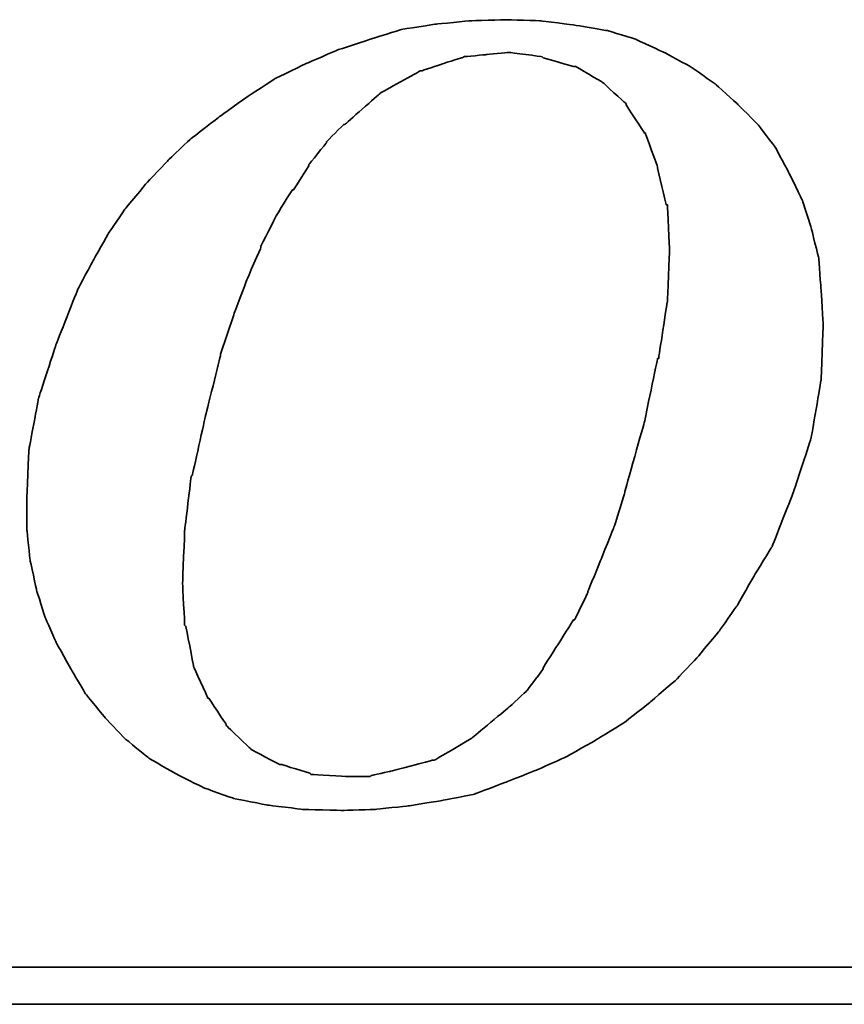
# Model space of a CAD drawing. Header units: inches. Extents: x 5 to 239, y 21 to 140.
# Tile 42 of 47: x 168.4 to 170.72, y 96.85 to 99.62. Entities that reach past the tile are written whole.
import ezdxf

# ---------------------------------------------------------------- set-up
doc = ezdxf.new("R2010")
doc.units = ezdxf.units.IN
doc.layers.add('DIM', color=4, linetype='Continuous')
doc.layers.add('layer 1', color=7, linetype='Continuous')

# ---------------------------------------------------------------- blocks, each defined once
blk = doc.blocks.new('TBI MOTION logo(完整正式版)')
at = {"layer": 'layer 1', "color": 22, "lineweight": 35}
for points, knots in [([(35.79625, -6.98375), (35.79625, -6.98375), (36.23125, -7.43875), (36.23125, -7.43875), (36.23125, -7.43875), (36.23125, -7.43875), (36.75625, -7.87125), (36.75625, -7.87125), (36.75625, -7.87125), (36.75625, -7.87125), (37.33125, -8.20375), (37.33125, -8.20375), (37.33125, -8.20375), (37.33125, -8.20375), (37.95625, -8.51875), (37.95625, -8.51875), (37.95625, -8.51875), (37.95625, -8.51875), (38.62625, -8.75875), (38.62625, -8.75875), (38.62625, -8.75875), (38.62625, -8.75875), (39.37125, -8.90375), (39.37125, -8.90375), (39.37125, -8.90375), (39.37125, -8.90375), (40.14125, -8.99875), (40.14125, -8.99875), (40.14125, -8.99875), (40.14125, -8.99875), (41.02625, -9.02375), (41.02625, -9.02375), (41.02625, -9.02375), (41.02625, -9.02375), (41.74625, -8.99875), (41.74625, -8.99875), (41.74625, -8.99875), (41.74625, -8.99875), (42.46625, -8.92375), (42.46625, -8.92375), (42.46625, -8.92375), (42.46625, -8.92375), (43.21125, -8.80625), (43.21125, -8.80625), (43.21125, -8.80625), (43.21125, -8.80625), (43.93125, -8.66375), (43.93125, -8.66375), (43.93125, -8.66375), (43.93125, -8.66375), (44.62625, -8.39875), (44.62625, -8.39875), (44.62625, -8.39875), (44.62625, -8.39875), (45.29625, -8.13375), (45.29625, -8.13375), (45.29625, -8.13375), (45.29625, -8.13375), (45.94625, -7.84375), (45.94625, -7.84375), (45.94625, -7.84375), (45.94625, -7.84375), (46.61625, -7.46375), (46.61625, -7.46375), (46.61625, -7.46375), (46.61625, -7.46375), (47.24125, -7.07875), (47.24125, -7.07875), (47.24125, -7.07875), (47.24125, -7.07875), (47.81625, -6.62375), (47.81625, -6.62375), (47.81625, -6.62375), (47.81625, -6.62375), (48.36875, -6.14375), (48.36875, -6.14375), (48.36875, -6.14375), (48.36875, -6.14375), (48.84625, -5.64125), (48.84625, -5.64125), (48.84625, -5.64125), (48.84625, -5.64125), (49.32625, -5.06375), (49.32625, -5.06375), (49.32625, -5.06375), (49.32625, -5.06375), (49.71125, -4.51374), (49.71125, -4.51374), (49.71125, -4.51374), (49.71125, -4.51374), (50.09625, -3.83874), (50.09625, -3.83874), (50.09625, -3.83874), (50.09625, -3.83874), (50.48125, -3.21374), (50.48125, -3.21374), (50.48125, -3.21374), (50.48125, -3.21374), (50.96125, -1.99125), (50.96125, -1.99125), (50.96125, -1.99125), (50.96125, -1.99125), (51.34375, -0.81875), (51.34375, -0.81875), (51.34375, -0.81875), (51.34375, -0.81875), (51.56125, 0.45624), (51.56125, 0.45624), (51.56125, 0.45624), (51.56125, 0.45624), (51.60625, 1.67624), (51.60625, 1.67624), (51.60625, 1.67624), (51.60625, 1.67624), (51.56125, 2.44625), (51.56125, 2.44625), (51.56125, 2.44625), (51.56125, 2.44625), (51.51125, 3.14125), (51.51125, 3.14125), (51.51125, 3.14125), (51.51125, 3.14125), (51.34375, 3.81125), (51.34375, 3.81125), (51.34375, 3.81125), (51.34375, 3.81125), (51.15125, 4.41125), (51.15125, 4.41125), (51.15125, 4.41125), (51.15125, 4.41125), (50.86125, 5.01125), (50.86125, 5.01125), (50.86125, 5.01125), (50.86125, 5.01125), (50.55125, 5.58875), (50.55125, 5.58875), (50.55125, 5.58875), (50.55125, 5.58875), (50.16625, 6.09125), (50.16625, 6.09125), (50.16625, 6.09125), (50.16625, 6.09125), (49.71125, 6.54875), (49.71125, 6.54875), (49.71125, 6.54875), (49.71125, 6.54875), (49.23125, 6.98125), (49.23125, 6.98125), (49.23125, 6.98125), (49.23125, 6.98125), (48.67875, 7.36625), (48.67875, 7.36625), (48.67875, 7.36625), (48.67875, 7.36625), (48.10375, 7.67625), (48.10375, 7.67625), (48.10375, 7.67625), (48.10375, 7.67625), (47.48125, 7.96375), (47.48125, 7.96375), (47.48125, 7.96375), (47.48125, 7.96375), (46.85625, 8.15625), (46.85625, 8.15625), (46.85625, 8.15625), (46.85625, 8.15625), (46.13625, 8.27624), (46.13625, 8.27624), (46.13625, 8.27624), (46.13625, 8.27624), (45.39125, 8.37125), (45.39125, 8.37125), (45.39125, 8.37125), (45.39125, 8.37125), (44.62625, 8.39624), (44.62625, 8.39624), (44.62625, 8.39624), (44.62625, 8.39624), (43.83625, 8.37125), (43.83625, 8.37125), (43.83625, 8.37125), (43.83625, 8.37125), (43.09125, 8.30125), (43.09125, 8.30125), (43.09125, 8.30125), (43.09125, 8.30125), (42.32125, 8.18125), (42.32125, 8.18125), (42.32125, 8.18125), (42.32125, 8.18125), (41.62875, 7.96375), (41.62875, 7.96375), (41.62875, 7.96375), (41.62875, 7.96375), (40.90625, 7.72625), (40.90625, 7.72625), (40.90625, 7.72625), (40.90625, 7.72625), (40.23624, 7.43625), (40.23624, 7.43625), (40.23624, 7.43625), (40.23624, 7.43625), (39.54124, 7.10125), (39.54124, 7.10125), (39.54124, 7.10125), (39.54124, 7.10125), (38.91625, 6.69125), (38.91625, 6.69125), (38.91625, 6.69125), (38.91625, 6.69125), (38.31625, 6.26125), (38.31625, 6.26125), (38.31625, 6.26125), (38.31625, 6.26125), (37.69125, 5.78125), (37.69125, 5.78125), (37.69125, 5.78125), (37.69125, 5.78125), (37.18625, 5.30125), (37.18625, 5.30125), (37.18625, 5.30125), (37.18625, 5.30125), (36.70625, 4.79624), (36.70625, 4.79624), (36.70625, 4.79624), (36.70625, 4.79624), (36.23125, 4.22125), (36.23125, 4.22125), (36.23125, 4.22125), (36.23125, 4.22125), (35.87124, 3.69375), (35.87124, 3.69375), (35.87124, 3.69375), (35.87124, 3.69375), (35.53125, 3.09125), (35.53125, 3.09125), (35.53125, 3.09125), (35.53125, 3.09125), (35.19875, 2.47125), (35.19875, 2.47125), (35.19875, 2.47125), (35.19875, 2.47125), (34.71625, 1.24625), (34.71625, 1.24625), (34.71625, 1.24625), (34.71625, 1.24625), (34.33125, 0.06874), (34.33125, 0.06874), (34.33125, 0.06874), (34.33125, 0.06874), (34.11625, -1.07875), (34.11625, -1.07875), (34.11625, -1.07875), (34.11625, -1.07875), (34.07125, -2.15875), (34.07125, -2.15875), (34.07125, -2.15875), (34.07125, -2.15875), (34.07125, -2.85375), (34.07125, -2.85375), (34.07125, -2.85375), (34.07125, -2.85375), (34.14125, -3.50375), (34.14125, -3.50375), (34.14125, -3.50375), (34.14125, -3.50375), (34.28625, -4.17375), (34.28625, -4.17375), (34.28625, -4.17375), (34.28625, -4.17375), (34.47625, -4.77624), (34.47625, -4.77624), (34.47625, -4.77624), (34.47625, -4.77624), (34.71625, -5.32625), (34.71625, -5.32625), (34.71625, -5.32625), (34.71625, -5.32625), (35.05375, -5.92875), (35.05375, -5.92875), (35.05375, -5.92875), (35.05375, -5.92875), (35.36375, -6.45375), (35.36375, -6.45375), (35.36375, -6.45375), (35.36375, -6.45375), (35.79625, -6.98375), (35.79625, -6.98375)], [0, 0, 0, 0, 0.01388889, 0.01388889, 0.01388889, 0.0138889, 0.02777778, 0.02777778, 0.02777778, 0.02777779, 0.04166667, 0.04166667, 0.04166667, 0.04166668, 0.05555556, 0.05555556, 0.05555556, 0.05555557, 0.06944444, 0.06944444, 0.06944444, 0.06944445, 0.08333333, 0.08333333, 0.08333333, 0.08333334, 0.09722222, 0.09722222, 0.09722222, 0.09722223, 0.11111111, 0.11111111, 0.11111111, 0.11111112, 0.125, 0.125, 0.125, 0.12500001, 0.13888889, 0.13888889, 0.13888889, 0.1388889, 0.15277778, 0.15277778, 0.15277778, 0.15277779, 0.16666667, 0.16666667, 0.16666667, 0.16666668, 0.18055556, 0.18055556, 0.18055556, 0.18055557, 0.19444444, 0.19444444, 0.19444444, 0.19444445, 0.20833333, 0.20833333, 0.20833333, 0.20833334, 0.22222222, 0.22222222, 0.22222222, 0.22222223, 0.23611111, 0.23611111, 0.23611111, 0.23611112, 0.25, 0.25, 0.25, 0.25000001, 0.26388889, 0.26388889, 0.26388889, 0.2638889, 0.27777778, 0.27777778, 0.27777778, 0.27777779, 0.29166667, 0.29166667, 0.29166667, 0.29166668, 0.30555556, 0.30555556, 0.30555556, 0.30555557, 0.31944444, 0.31944444, 0.31944444, 0.31944445, 0.33333333, 0.33333333, 0.33333333, 0.33333334, 0.34722222, 0.34722222, 0.34722222, 0.34722223, 0.36111111, 0.36111111, 0.36111111, 0.36111112, 0.375, 0.375, 0.375, 0.37500001, 0.38888889, 0.38888889, 0.38888889, 0.3888889, 0.40277778, 0.40277778, 0.40277778, 0.40277779, 0.41666667, 0.41666667, 0.41666667, 0.41666668, 0.43055556, 0.43055556, 0.43055556, 0.43055557, 0.44444444, 0.44444444, 0.44444444, 0.44444445, 0.45833333, 0.45833333, 0.45833333, 0.45833334, 0.47222222, 0.47222222, 0.47222222, 0.47222223, 0.48611111, 0.48611111, 0.48611111, 0.48611112, 0.5, 0.5, 0.5, 0.50000001, 0.51388889, 0.51388889, 0.51388889, 0.5138889, 0.52777778, 0.52777778, 0.52777778, 0.52777779, 0.54166667, 0.54166667, 0.54166667, 0.54166668, 0.55555556, 0.55555556, 0.55555556, 0.55555557, 0.56944444, 0.56944444, 0.56944444, 0.56944445, 0.58333333, 0.58333333, 0.58333333, 0.58333334, 0.59722222, 0.59722222, 0.59722222, 0.59722223, 0.61111111, 0.61111111, 0.61111111, 0.61111112, 0.625, 0.625, 0.625, 0.62500001, 0.63888889, 0.63888889, 0.63888889, 0.6388889, 0.65277778, 0.65277778, 0.65277778, 0.65277779, 0.66666667, 0.66666667, 0.66666667, 0.66666668, 0.68055556, 0.68055556, 0.68055556, 0.68055557, 0.69444444, 0.69444444, 0.69444444, 0.69444445, 0.70833333, 0.70833333, 0.70833333, 0.70833334, 0.72222222, 0.72222222, 0.72222222, 0.72222223, 0.73611111, 0.73611111, 0.73611111, 0.73611112, 0.75, 0.75, 0.75, 0.75000001, 0.76388889, 0.76388889, 0.76388889, 0.7638889, 0.77777778, 0.77777778, 0.77777778, 0.77777779, 0.79166667, 0.79166667, 0.79166667, 0.79166668, 0.80555556, 0.80555556, 0.80555556, 0.80555557, 0.81944444, 0.81944444, 0.81944444, 0.81944445, 0.83333333, 0.83333333, 0.83333333, 0.83333334, 0.84722222, 0.84722222, 0.84722222, 0.84722223, 0.86111111, 0.86111111, 0.86111111, 0.86111112, 0.875, 0.875, 0.875, 0.87500001, 0.88888889, 0.88888889, 0.88888889, 0.8888889, 0.90277778, 0.90277778, 0.90277778, 0.90277779, 0.91666667, 0.91666667, 0.91666667, 0.91666668, 0.93055556, 0.93055556, 0.93055556, 0.93055557, 0.94444444, 0.94444444, 0.94444444, 0.94444445, 0.95833333, 0.95833333, 0.95833333, 0.95833334, 0.97222222, 0.97222222, 0.97222222, 0.97222223, 0.98611111, 0.98611111, 0.98611111, 0.98611112, 1, 1, 1, 1]), ([(38.33875, 1.03124), (38.33875, 1.03124), (38.62625, 1.89625), (38.62625, 1.89625), (38.62625, 1.89625), (38.62625, 1.89625), (38.91625, 2.66375), (38.91625, 2.66375), (38.91625, 2.66375), (38.91625, 2.66375), (39.22625, 3.38125), (39.22625, 3.38125), (39.22625, 3.38125), (39.22625, 3.38125), (39.22625, 3.40624), (39.22625, 3.40624), (39.22625, 3.40624), (39.22625, 3.40624), (39.56124, 4.07624), (39.56124, 4.07624), (39.56124, 4.07624), (39.56124, 4.07624), (39.92125, 4.65125), (39.92125, 4.65125), (39.92125, 4.65125), (39.92125, 4.65125), (39.94625, 4.65125), (39.94625, 4.65125), (39.94625, 4.65125), (39.94625, 4.65125), (40.28125, 5.17875), (40.28125, 5.17875), (40.28125, 5.17875), (40.28125, 5.17875), (40.28125, 5.20375), (40.28125, 5.20375), (40.28125, 5.20375), (40.28125, 5.20375), (40.66875, 5.68625), (40.66875, 5.68625), (40.66875, 5.68625), (40.66875, 5.68625), (40.66875, 5.70625), (40.66875, 5.70625), (40.66875, 5.70625), (40.66875, 5.70625), (41.05124, 6.09125), (41.05124, 6.09125), (41.05124, 6.09125), (41.05124, 6.09125), (41.07625, 6.09125), (41.07625, 6.09125), (41.07625, 6.09125), (41.07625, 6.09125), (41.84125, 6.76625), (41.84125, 6.76625), (41.84125, 6.76625), (41.84125, 6.76625), (41.86625, 6.78625), (41.86625, 6.78625), (41.86625, 6.78625), (41.86625, 6.78625), (42.73125, 7.26624), (42.73125, 7.26624), (42.73125, 7.26624), (42.73125, 7.26624), (42.75625, 7.26624), (42.75625, 7.26624), (42.75625, 7.26624), (42.75625, 7.26624), (43.18625, 7.41125), (43.18625, 7.41125), (43.18625, 7.41125), (43.18625, 7.41125), (43.64125, 7.55625), (43.64125, 7.55625), (43.64125, 7.55625), (43.64125, 7.55625), (43.66625, 7.55625), (43.66625, 7.55625), (43.66625, 7.55625), (43.66625, 7.55625), (43.69125, 7.58124), (43.69125, 7.58124), (43.69125, 7.58124), (43.69125, 7.58124), (44.19125, 7.62625), (44.19125, 7.62625), (44.19125, 7.62625), (44.19125, 7.62625), (44.67125, 7.67625), (44.67125, 7.67625), (44.67125, 7.67625), (44.67125, 7.67625), (44.69625, 7.67625), (44.69625, 7.67625), (44.69625, 7.67625), (44.69625, 7.67625), (45.41875, 7.58124), (45.41875, 7.58124), (45.41875, 7.58124), (45.41875, 7.58124), (45.44125, 7.55625), (45.44125, 7.55625), (45.44125, 7.55625), (45.44125, 7.55625), (46.11125, 7.36625), (46.11125, 7.36625), (46.11125, 7.36625), (46.11125, 7.36625), (46.13625, 7.36625), (46.13625, 7.36625), (46.13625, 7.36625), (46.13625, 7.36625), (46.15875, 7.36625), (46.15875, 7.36625), (46.15875, 7.36625), (46.15875, 7.36625), (46.73625, 7.02624), (46.73625, 7.02624), (46.73625, 7.02624), (46.73625, 7.02624), (46.76125, 7.00624), (46.76125, 7.00624), (46.76125, 7.00624), (46.76125, 7.00624), (47.24125, 6.57124), (47.24125, 6.57124), (47.24125, 6.57124), (47.24125, 6.57124), (47.26625, 6.54875), (47.26625, 6.54875), (47.26625, 6.54875), (47.26625, 6.54875), (47.26625, 6.52375), (47.26625, 6.52375), (47.26625, 6.52375), (47.26625, 6.52375), (47.67375, 5.89875), (47.67375, 5.89875), (47.67375, 5.89875), (47.67375, 5.89875), (47.69625, 5.89875), (47.69625, 5.89875), (47.69625, 5.89875), (47.69625, 5.89875), (47.69625, 5.87625), (47.69625, 5.87625), (47.69625, 5.87625), (47.69625, 5.87625), (47.96125, 5.15625), (47.96125, 5.15625), (47.96125, 5.15625), (47.96125, 5.15625), (47.96125, 5.13125), (47.96125, 5.13125), (47.96125, 5.13125), (47.96125, 5.13125), (48.15125, 4.31875), (48.15125, 4.31875), (48.15125, 4.31875), (48.15125, 4.31875), (48.17625, 4.31875), (48.17625, 4.31875), (48.17625, 4.31875), (48.17625, 4.31875), (48.17625, 4.29125), (48.17625, 4.29125), (48.17625, 4.29125), (48.17625, 4.29125), (48.22625, 3.33125), (48.22625, 3.33125), (48.22625, 3.33125), (48.22625, 3.33125), (48.22625, 3.30875), (48.22625, 3.30875), (48.22625, 3.30875), (48.22625, 3.30875), (48.17625, 2.20624), (48.17625, 2.20624), (48.17625, 2.20624), (48.17625, 2.20624), (48.17625, 2.18124), (48.17625, 2.18124), (48.17625, 2.18124), (48.17625, 2.18124), (47.98375, 0.93624), (47.98375, 0.93624), (47.98375, 0.93624), (47.98375, 0.93624), (47.96125, 0.93624), (47.96125, 0.93624), (47.96125, 0.93624), (47.96125, 0.93624), (47.67375, -0.45874), (47.67375, -0.45874), (47.67375, -0.45874), (47.67375, -0.45874), (47.24125, -1.99125), (47.24125, -1.99125), (47.24125, -1.99125), (47.24125, -1.99125), (47.24125, -2.01874), (47.24125, -2.01874), (47.24125, -2.01874), (47.24125, -2.01874), (47.00125, -2.78375), (47.00125, -2.78375), (47.00125, -2.78375), (47.00125, -2.78375), (46.71125, -3.50375), (46.71125, -3.50375), (46.71125, -3.50375), (46.71125, -3.50375), (46.42625, -4.19875), (46.42625, -4.19875), (46.42625, -4.19875), (46.42625, -4.19875), (46.42625, -4.22375), (46.42625, -4.22375), (46.42625, -4.22375), (46.42625, -4.22375), (46.13625, -4.82374), (46.13625, -4.82374), (46.13625, -4.82374), (46.13625, -4.82374), (46.11125, -4.82374), (46.11125, -4.82374), (46.11125, -4.82374), (46.11125, -4.82374), (45.77625, -5.35125), (45.77625, -5.35125), (45.77625, -5.35125), (45.77625, -5.35125), (45.44125, -5.87875), (45.44125, -5.87875), (45.44125, -5.87875), (45.44125, -5.87875), (45.44125, -5.90375), (45.44125, -5.90375), (45.44125, -5.90375), (45.44125, -5.90375), (45.10625, -6.35875), (45.10625, -6.35875), (45.10625, -6.35875), (45.10625, -6.35875), (45.08125, -6.38375), (45.08125, -6.38375), (45.08125, -6.38375), (45.08125, -6.38375), (44.69625, -6.74375), (44.69625, -6.74375), (44.69625, -6.74375), (44.69625, -6.74375), (43.88375, -7.41625), (43.88375, -7.41625), (43.88375, -7.41625), (43.88375, -7.41625), (43.85625, -7.43875), (43.85625, -7.43875), (43.85625, -7.43875), (43.85625, -7.43875), (43.04125, -7.91875), (43.04125, -7.91875), (43.04125, -7.91875), (43.04125, -7.91875), (43.01625, -7.91875), (43.01625, -7.91875), (43.01625, -7.91875), (43.01625, -7.91875), (42.99625, -7.91875), (42.99625, -7.91875), (42.99625, -7.91875), (42.99625, -7.91875), (42.08125, -8.15875), (42.08125, -8.15875), (42.08125, -8.15875), (42.08125, -8.15875), (41.65125, -8.25625), (41.65125, -8.25625), (41.65125, -8.25625), (41.65125, -8.25625), (41.62875, -8.27875), (41.62875, -8.27875), (41.62875, -8.27875), (41.62875, -8.27875), (41.60125, -8.27875), (41.60125, -8.27875), (41.60125, -8.27875), (41.60125, -8.27875), (41.12125, -8.27875), (41.12125, -8.27875), (41.12125, -8.27875), (41.12125, -8.27875), (40.35624, -8.23125), (40.35624, -8.23125), (40.35624, -8.23125), (40.35624, -8.23125), (40.33125, -8.23125), (40.33125, -8.23125), (40.33125, -8.23125), (40.33125, -8.23125), (40.30625, -8.20375), (40.30625, -8.20375), (40.30625, -8.20375), (40.30625, -8.20375), (39.68375, -8.01375), (39.68375, -8.01375), (39.68375, -8.01375), (39.68375, -8.01375), (39.66124, -8.01375), (39.66124, -8.01375), (39.66124, -8.01375), (39.66124, -8.01375), (39.63625, -8.01375), (39.63625, -8.01375), (39.63625, -8.01375), (39.63625, -8.01375), (39.01125, -7.67875), (39.01125, -7.67875), (39.01125, -7.67875), (39.01125, -7.67875), (38.98875, -7.65375), (38.98875, -7.65375), (38.98875, -7.65375), (38.98875, -7.65375), (38.48625, -7.17375), (38.48625, -7.17375), (38.48625, -7.17375), (38.48625, -7.17375), (38.45875, -7.14875), (38.45875, -7.14875), (38.45875, -7.14875), (38.45875, -7.14875), (38.45875, -7.12875), (38.45875, -7.12875), (38.45875, -7.12875), (38.45875, -7.12875), (38.07625, -6.54875), (38.07625, -6.54875), (38.07625, -6.54875), (38.07625, -6.54875), (38.05125, -6.54875), (38.05125, -6.54875), (38.05125, -6.54875), (38.05125, -6.54875), (38.05125, -6.52875), (38.05125, -6.52875), (38.05125, -6.52875), (38.05125, -6.52875), (37.74125, -5.85375), (37.74125, -5.85375), (37.74125, -5.85375), (37.74125, -5.85375), (37.74125, -5.82875), (37.74125, -5.82875), (37.74125, -5.82875), (37.74125, -5.82875), (37.57375, -4.96875), (37.57375, -4.96875), (37.57375, -4.96875), (37.57375, -4.96875), (37.54625, -4.94375), (37.54625, -4.94375), (37.54625, -4.94375), (37.54625, -4.94375), (37.50125, -4.03375), (37.50125, -4.03375), (37.50125, -4.03375), (37.50125, -4.03375), (37.50125, -4.00875), (37.50125, -4.00875), (37.50125, -4.00875), (37.50125, -4.00875), (37.54625, -2.85375), (37.54625, -2.85375), (37.54625, -2.85375), (37.54625, -2.85375), (37.69125, -1.65875), (37.69125, -1.65875), (37.69125, -1.65875), (37.69125, -1.65875), (37.71624, -1.63375), (37.71624, -1.63375), (37.71624, -1.63375), (37.71624, -1.63375), (38.00375, -0.33875), (38.00375, -0.33875), (38.00375, -0.33875), (38.00375, -0.33875), (38.33875, 1.00624), (38.33875, 1.00624), (38.33875, 1.00624), (38.33875, 1.00624), (38.33875, 1.03124), (38.33875, 1.03124)], [0, 0, 0, 0, 0.01010101, 0.01010101, 0.01010101, 0.01010102, 0.02020202, 0.02020202, 0.02020202, 0.02020203, 0.03030303, 0.03030303, 0.03030303, 0.03030304, 0.04040404, 0.04040404, 0.04040404, 0.04040405, 0.05050505, 0.05050505, 0.05050505, 0.05050506, 0.06060606, 0.06060606, 0.06060606, 0.06060607, 0.07070707, 0.07070707, 0.07070707, 0.07070708, 0.08080808, 0.08080808, 0.08080808, 0.08080809, 0.09090909, 0.09090909, 0.09090909, 0.0909091, 0.1010101, 0.1010101, 0.1010101, 0.10101011, 0.11111111, 0.11111111, 0.11111111, 0.11111112, 0.12121212, 0.12121212, 0.12121212, 0.12121213, 0.13131313, 0.13131313, 0.13131313, 0.13131314, 0.14141414, 0.14141414, 0.14141414, 0.14141415, 0.15151515, 0.15151515, 0.15151515, 0.15151516, 0.16161616, 0.16161616, 0.16161616, 0.16161617, 0.17171717, 0.17171717, 0.17171717, 0.17171718, 0.18181818, 0.18181818, 0.18181818, 0.18181819, 0.19191919, 0.19191919, 0.19191919, 0.1919192, 0.2020202, 0.2020202, 0.2020202, 0.20202021, 0.21212121, 0.21212121, 0.21212121, 0.21212122, 0.22222222, 0.22222222, 0.22222222, 0.22222223, 0.23232323, 0.23232323, 0.23232323, 0.23232324, 0.24242424, 0.24242424, 0.24242424, 0.24242425, 0.25252525, 0.25252525, 0.25252525, 0.25252526, 0.26262626, 0.26262626, 0.26262626, 0.26262627, 0.27272727, 0.27272727, 0.27272727, 0.27272728, 0.28282828, 0.28282828, 0.28282828, 0.28282829, 0.29292929, 0.29292929, 0.29292929, 0.2929293, 0.3030303, 0.3030303, 0.3030303, 0.30303031, 0.31313131, 0.31313131, 0.31313131, 0.31313132, 0.32323232, 0.32323232, 0.32323232, 0.32323233, 0.33333333, 0.33333333, 0.33333333, 0.33333334, 0.34343434, 0.34343434, 0.34343434, 0.34343435, 0.35353535, 0.35353535, 0.35353535, 0.35353536, 0.36363636, 0.36363636, 0.36363636, 0.36363637, 0.37373737, 0.37373737, 0.37373737, 0.37373738, 0.38383838, 0.38383838, 0.38383838, 0.38383839, 0.39393939, 0.39393939, 0.39393939, 0.3939394, 0.4040404, 0.4040404, 0.4040404, 0.40404041, 0.41414141, 0.41414141, 0.41414141, 0.41414142, 0.42424242, 0.42424242, 0.42424242, 0.42424243, 0.43434343, 0.43434343, 0.43434343, 0.43434344, 0.44444444, 0.44444444, 0.44444444, 0.44444445, 0.45454545, 0.45454545, 0.45454545, 0.45454546, 0.46464646, 0.46464646, 0.46464646, 0.46464647, 0.47474747, 0.47474747, 0.47474747, 0.47474748, 0.48484848, 0.48484848, 0.48484848, 0.48484849, 0.49494949, 0.49494949, 0.49494949, 0.4949495, 0.50505051, 0.50505051, 0.50505051, 0.50505052, 0.51515152, 0.51515152, 0.51515152, 0.51515153, 0.52525253, 0.52525253, 0.52525253, 0.52525254, 0.53535354, 0.53535354, 0.53535354, 0.53535355, 0.54545455, 0.54545455, 0.54545455, 0.54545456, 0.55555556, 0.55555556, 0.55555556, 0.55555557, 0.56565657, 0.56565657, 0.56565657, 0.56565658, 0.57575758, 0.57575758, 0.57575758, 0.57575759, 0.58585859, 0.58585859, 0.58585859, 0.5858586, 0.5959596, 0.5959596, 0.5959596, 0.59595961, 0.60606061, 0.60606061, 0.60606061, 0.60606062, 0.61616162, 0.61616162, 0.61616162, 0.61616163, 0.62626263, 0.62626263, 0.62626263, 0.62626264, 0.63636364, 0.63636364, 0.63636364, 0.63636365, 0.64646465, 0.64646465, 0.64646465, 0.64646466, 0.65656566, 0.65656566, 0.65656566, 0.65656567, 0.66666667, 0.66666667, 0.66666667, 0.66666668, 0.67676768, 0.67676768, 0.67676768, 0.67676769, 0.68686869, 0.68686869, 0.68686869, 0.6868687, 0.6969697, 0.6969697, 0.6969697, 0.69696971, 0.70707071, 0.70707071, 0.70707071, 0.70707072, 0.71717172, 0.71717172, 0.71717172, 0.71717173, 0.72727273, 0.72727273, 0.72727273, 0.72727274, 0.73737374, 0.73737374, 0.73737374, 0.73737375, 0.74747475, 0.74747475, 0.74747475, 0.74747476, 0.75757576, 0.75757576, 0.75757576, 0.75757577, 0.76767677, 0.76767677, 0.76767677, 0.76767678, 0.77777778, 0.77777778, 0.77777778, 0.77777779, 0.78787879, 0.78787879, 0.78787879, 0.7878788, 0.7979798, 0.7979798, 0.7979798, 0.79797981, 0.80808081, 0.80808081, 0.80808081, 0.80808082, 0.81818182, 0.81818182, 0.81818182, 0.81818183, 0.82828283, 0.82828283, 0.82828283, 0.82828284, 0.83838384, 0.83838384, 0.83838384, 0.83838385, 0.84848485, 0.84848485, 0.84848485, 0.84848486, 0.85858586, 0.85858586, 0.85858586, 0.85858587, 0.86868687, 0.86868687, 0.86868687, 0.86868688, 0.87878788, 0.87878788, 0.87878788, 0.87878789, 0.88888889, 0.88888889, 0.88888889, 0.8888889, 0.8989899, 0.8989899, 0.8989899, 0.89898991, 0.90909091, 0.90909091, 0.90909091, 0.90909092, 0.91919192, 0.91919192, 0.91919192, 0.91919193, 0.92929293, 0.92929293, 0.92929293, 0.92929294, 0.93939394, 0.93939394, 0.93939394, 0.93939395, 0.94949495, 0.94949495, 0.94949495, 0.94949496, 0.95959596, 0.95959596, 0.95959596, 0.95959597, 0.96969697, 0.96969697, 0.96969697, 0.96969698, 0.97979798, 0.97979798, 0.97979798, 0.97979799, 0.98989899, 0.98989899, 0.98989899, 0.989899, 1, 1, 1, 1]), ([(75.90875, -9.47875), (75.90875, -9.47875), (75.90875, -12.28625), (75.90875, -12.28625), (75.90875, -12.28625), (75.90875, -12.28625), (75.90875, -12.47875), (75.90875, -12.47875), (75.90875, -12.47875), (75.90875, -12.47875), (75.71625, -12.47875), (75.71625, -12.47875), (75.71625, -12.47875), (75.71625, -12.47875), (-88.32875, -12.47875), (-88.32875, -12.47875), (-88.32875, -12.47875), (-88.32875, -12.47875), (-88.32875, -13.29375), (-88.32875, -13.29375), (-88.32875, -13.29375), (-88.32875, -13.29375), (82.89125, -13.29375), (82.89125, -13.29375), (82.89125, -13.29375), (82.89125, -13.29375), (75.90875, -9.47875), (75.90875, -9.47875)], [0, 0, 0, 0, 0.14285714, 0.14285714, 0.14285714, 0.14285715, 0.28571429, 0.28571429, 0.28571429, 0.2857143, 0.42857143, 0.42857143, 0.42857143, 0.42857144, 0.57142857, 0.57142857, 0.57142857, 0.57142858, 0.71428571, 0.71428571, 0.71428571, 0.71428572, 0.85714286, 0.85714286, 0.85714286, 0.85714287, 1, 1, 1, 1])]:
    blk.add_open_spline(points, degree=3, knots=knots, dxfattribs=at)

msp = doc.modelspace()

# ---------------------------------------------------------------- block references
at = {"layer": 'DIM', "xscale": 0.1275750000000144, "yscale": 0.1275750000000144, "zscale": 0.1275750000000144}
msp.add_blockref('TBI MOTION logo(完整正式版)', (164.0782, 98.5467), dxfattribs=at)

doc.saveas('drawing.dxf')
